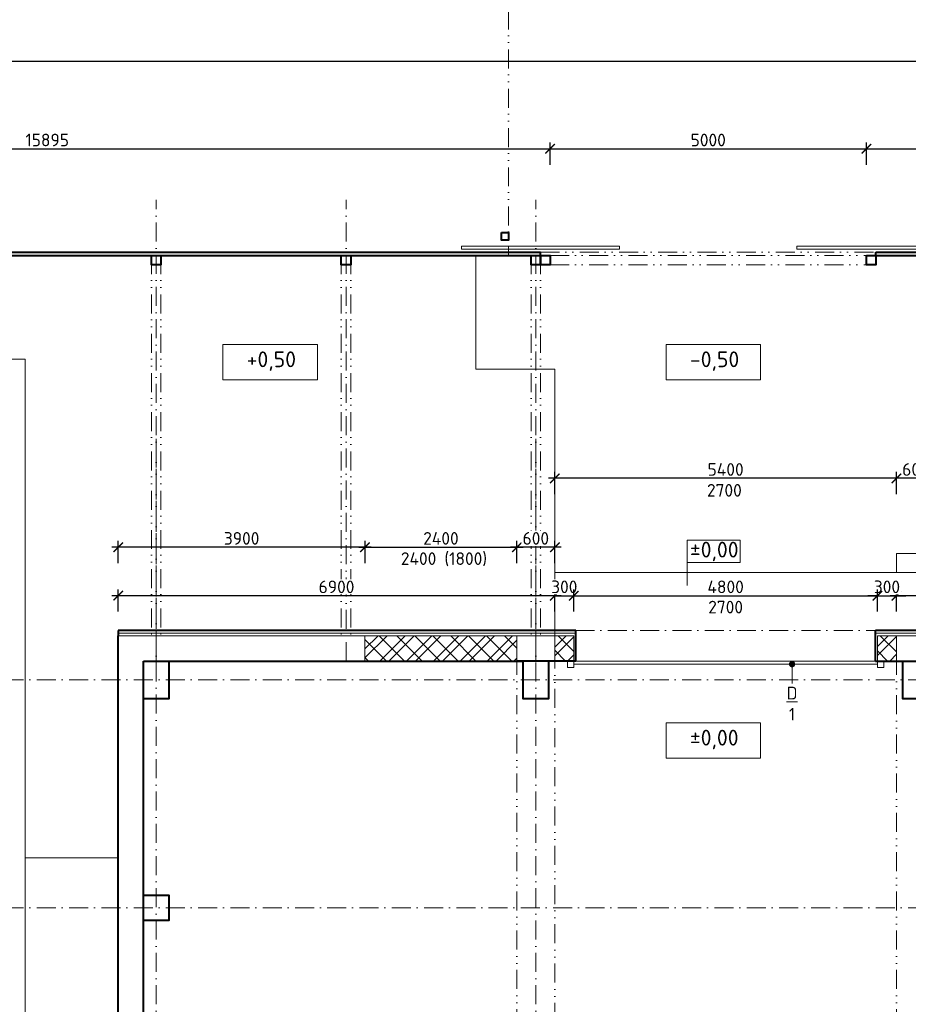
# Model space of a CAD drawing. Header units: metres. Extents: x -115250 to 1551995, y -140807 to 374743.
# Tile 52 of 205: x 40489 to 54534, y 68035 to 83593. Entities that reach past the tile are written whole.
import ezdxf
from ezdxf import colors
from ezdxf.entities.mleader import LeaderData, LeaderLine
from ezdxf.math import Vec2, Vec3

# ---------------------------------------------------------------- set-up
doc = ezdxf.new("R2010")
doc.units = ezdxf.units.M
doc.header["$LTSCALE"] = 100
doc.header["$PDMODE"] = 3
doc.header["$PDSIZE"] = 150
doc.linetypes.add('0102aČERCHOVANÁ', pattern=[5.1, 3, -1, 0.1, -1])
doc.linetypes.add('0103aDVOJČERCHOVANÁ', pattern=[6.2, 3, -1, 0.1, -1, 0.1, -1])
doc.layers.get('Defpoints').update_dxf_attribs({"lineweight": 9})
for name, color, linetype, lineweight in [('010-dvere', 10, 'Continuous', 15), ('010-dvere bublina', 12, 'Continuous', 9), ('010-izolace EPS', 12, '0109IZOLACEEPS', 9), ('010-kota', 3, 'Continuous', 9), ('010-popis', 16, 'Continuous', 9), ('010-tenka', 10, 'Continuous', 15), ('010-tenka nad', 10, '0102aČERCHOVANÁ', 15), ('010-tlusta', 10, 'Continuous', 40), ('910-osa', 8, '0102aČERCHOVANÁ', 9), ('910-tenka', 4, 'Continuous', 15), ('910-tenka nad', 4, '0103aDVOJČERCHOVANÁ', 15), ('910-tlusta', 6, 'Continuous', 40)]:
    doc.layers.add(name, color=color, linetype=linetype, lineweight=lineweight)
doc.styles.add('ISOCPEUR', font='isocpeur.ttf')
doc.linetypes.add('0109IZOLACEEPS', pattern='A,1e-05,[2,atsunami.shx,S=0.4871,R=0,X=0,Y=0],-0.9742,[2,atsunami.shx,S=0.4871,R=180,X=0,Y=0],-1e-05', length=0.97422)
doc.dimstyles.new('TSUNAMI_100', dxfattribs={"dimscale": 100, "dimtxt": 2, "dimasz": 1.5, "dimexe": 1, "dimexo": 2, "dimgap": 0.4, "dimtad": 1, "dimdec": 0, "dimrnd": 5, "dimzin": 0, "dimtxsty": 'ISOCPEUR', "dimblk1": 'ARCHTICK', "dimblk2": 'ARCHTICK', "dimsah": 1, "dimcen": 0.09, "dimdle": 1, "dimclrd": 256, "dimclre": 256, "dimclrt": 256, "dimadec": 0, "dimazin": 0, "dimtfac": 1, "dimtdec": 0, "dimtix": 1, "dimtmove": 1, "dimatfit": 3, "dimfxlon": 1, "dimtfill": 1, "dimtolj": 1, "dimtzin": 0, "dimarcsym": 0})

# ---------------------------------------------------------------- blocks, each defined once
blk = doc.blocks.new('_ARCHTICK')
at = {"color": 0, "linetype": 'ByBlock', "const_width": 0.15}
blk.add_lwpolyline([(-0.5, -0.5), (0.5, 0.5)], dxfattribs=at)
blk = doc.blocks.new('*D531')
at = {"layer": '010-kota', "lineweight": -2, "transparency": 16777216}
for p, q in [((38252, 73459), (37902, 73459)), ((38002, 58359), (38002, 73559)), ((38252, 58459), (37902, 58459))]:
    blk.add_line(p, q, dxfattribs=at)
at = {"layer": 'Defpoints', "color": 0, "transparency": 16777216}
for p in [(38002, 73459), (42947, 73459), (42947, 58459)]:
    blk.add_point(p, dxfattribs=at)
at = {"layer": '010-kota', "lineweight": -2, "transparency": 16777216, "xscale": 150, "yscale": 150, "zscale": 150}
for p, rotation in [((38002, 73459), 90), ((38002, 58459), 270)]:
    blk.add_blockref('_ARCHTICK', p, dxfattribs=dict(at, rotation=rotation))
at = {"layer": '010-kota', "transparency": 16777216, "insert": (37862, 65959), "char_height": 200, "attachment_point": 5, "rotation": 90, "style": 'ISOCPEUR', "bg_fill": 3, "box_fill_scale": 1.1, "bg_fill_color": 256, "bg_fill_true_color": 13158600, "bg_fill_transparency": 0}
blk.add_mtext('\\A1;15000', dxfattribs=at)
blk = doc.blocks.new('*D532')
at = {"layer": '010-kota', "lineweight": -2, "transparency": 16777216}
for p, q in [((38002, 73859), (38002, 74009)), ((38252, 73859), (37902, 73859)), ((38002, 73459), (38002, 73859)), ((38252, 73459), (37902, 73459)), ((38002, 73459), (38002, 73309))]:
    blk.add_line(p, q, dxfattribs=at)
at = {"layer": 'Defpoints', "color": 0, "transparency": 16777216}
for p in [(42947, 73859), (42946, 73459)]:
    blk.add_point(p, dxfattribs=at)
at = {"layer": '010-kota', "lineweight": -2, "transparency": 16777216, "xscale": 150, "yscale": 150, "zscale": 150}
for p, rotation in [((38002, 73859), 270), ((38002, 73459), 90)]:
    blk.add_blockref('_ARCHTICK', p, dxfattribs=dict(at, rotation=rotation))
at = {"layer": '010-kota', "transparency": 16777216, "insert": (37862, 73659), "char_height": 200, "attachment_point": 5, "rotation": 90, "style": 'ISOCPEUR', "bg_fill": 3, "box_fill_scale": 1.1, "bg_fill_color": 256, "bg_fill_true_color": 13158600, "bg_fill_transparency": 0}
blk.add_mtext('\\A1;400', dxfattribs=at)
at = {"layer": 'Defpoints', "color": 0, "transparency": 16777216}
blk.add_point((38002, 73859), dxfattribs=at)
blk = doc.blocks.new('*D533')
at = {"layer": '010-kota', "lineweight": -2, "transparency": 16777216}
for p, q in [((38002, 73759), (38002, 79969)), ((38252, 79869), (37902, 79869)), ((38252, 73859), (37902, 73859))]:
    blk.add_line(p, q, dxfattribs=at)
at = {"layer": 'Defpoints', "color": 0, "transparency": 16777216}
for p in [(38002, 79869), (42947, 79869), (42947, 73859)]:
    blk.add_point(p, dxfattribs=at)
at = {"layer": '010-kota', "lineweight": -2, "transparency": 16777216, "xscale": 150, "yscale": 150, "zscale": 150}
for p, rotation in [((38002, 79869), 90), ((38002, 73859), 270)]:
    blk.add_blockref('_ARCHTICK', p, dxfattribs=dict(at, rotation=rotation))
at = {"layer": '010-kota', "transparency": 16777216, "insert": (37862, 76864), "char_height": 200, "attachment_point": 5, "rotation": 90, "style": 'ISOCPEUR', "bg_fill": 3, "box_fill_scale": 1.1, "bg_fill_color": 256, "bg_fill_true_color": 13158600, "bg_fill_transparency": 0}
blk.add_mtext('\\A1;6010', dxfattribs=at)
blk = doc.blocks.new('*D534')
at = {"layer": '010-kota', "lineweight": -2, "transparency": 16777216}
for p, q in [((37524, 79919), (37524, 80069)), ((37774, 79919), (37424, 79919)), ((37774, 79869), (37424, 79869)), ((37524, 79869), (37524, 79919)), ((37524, 79869), (37524, 79719))]:
    blk.add_line(p, q, dxfattribs=at)
at = {"layer": 'Defpoints', "color": 0, "transparency": 16777216}
for p in [(42467, 79919), (42946, 79869)]:
    blk.add_point(p, dxfattribs=at)
at = {"layer": '010-kota', "lineweight": -2, "transparency": 16777216, "xscale": 150, "yscale": 150, "zscale": 150}
for p, rotation in [((37524, 79919), 270), ((37524, 79869), 90)]:
    blk.add_blockref('_ARCHTICK', p, dxfattribs=dict(at, rotation=rotation))
at = {"layer": '010-kota', "transparency": 16777216, "insert": (37384, 79894), "char_height": 200, "attachment_point": 5, "rotation": 90, "style": 'ISOCPEUR', "bg_fill": 3, "box_fill_scale": 1.1, "bg_fill_color": 256, "bg_fill_true_color": 13158600, "bg_fill_transparency": 0}
blk.add_mtext('\\A1;50', dxfattribs=at)
at = {"layer": 'Defpoints', "color": 0, "transparency": 16777216}
blk.add_point((37524, 79919), dxfattribs=at)
blk = doc.blocks.new('*D696')
at = {"layer": '010-kota', "lineweight": -2, "transparency": 16777216}
for p, q in [((32877, 81552), (48972, 81552)), ((32977, 81302), (32977, 81652)), ((48872, 81302), (48872, 81652))]:
    blk.add_line(p, q, dxfattribs=at)
at = {"layer": 'Defpoints', "color": 0, "transparency": 16777216}
for p in [(48872, 81552), (32977, 79919), (48872, 79869)]:
    blk.add_point(p, dxfattribs=at)
at = {"layer": '010-kota', "lineweight": -2, "transparency": 16777216, "xscale": 150, "yscale": 150, "zscale": 150, "rotation": 180}
blk.add_blockref('_ARCHTICK', (32977, 81552), dxfattribs=at)
at = {"layer": '010-kota', "lineweight": -2, "transparency": 16777216, "xscale": 150, "yscale": 150, "zscale": 150}
blk.add_blockref('_ARCHTICK', (48872, 81552), dxfattribs=at)
at = {"layer": '010-kota', "transparency": 16777216, "insert": (40924, 81692), "char_height": 200, "attachment_point": 5, "style": 'ISOCPEUR', "bg_fill": 3, "box_fill_scale": 1.1, "bg_fill_color": 256, "bg_fill_true_color": 13158600, "bg_fill_transparency": 0}
blk.add_mtext('\\A1;15895', dxfattribs=at)
blk = doc.blocks.new('*D697')
at = {"layer": '010-kota', "lineweight": -2, "transparency": 16777216}
for p, q in [((48772, 81552), (53972, 81552)), ((48872, 81302), (48872, 81652)), ((53872, 81302), (53872, 81652))]:
    blk.add_line(p, q, dxfattribs=at)
at = {"layer": 'Defpoints', "color": 0, "transparency": 16777216}
for p in [(53872, 81552), (48872, 79869), (53872, 79869)]:
    blk.add_point(p, dxfattribs=at)
at = {"layer": '010-kota', "lineweight": -2, "transparency": 16777216, "xscale": 150, "yscale": 150, "zscale": 150, "rotation": 180}
blk.add_blockref('_ARCHTICK', (48872, 81552), dxfattribs=at)
at = {"layer": '010-kota', "lineweight": -2, "transparency": 16777216, "xscale": 150, "yscale": 150, "zscale": 150}
blk.add_blockref('_ARCHTICK', (53872, 81552), dxfattribs=at)
at = {"layer": '010-kota', "transparency": 16777216, "insert": (51372, 81692), "char_height": 200, "attachment_point": 5, "style": 'ISOCPEUR', "bg_fill": 3, "box_fill_scale": 1.1, "bg_fill_color": 256, "bg_fill_true_color": 13158600, "bg_fill_transparency": 0}
blk.add_mtext('\\A1;5000', dxfattribs=at)
blk = doc.blocks.new('*D698')
at = {"layer": '010-kota', "lineweight": -2, "transparency": 16777216}
for p, q in [((53772, 81552), (82047, 81552)), ((53872, 81302), (53872, 81652)), ((81947, 81302), (81947, 81652))]:
    blk.add_line(p, q, dxfattribs=at)
at = {"layer": 'Defpoints', "color": 0, "transparency": 16777216}
for p in [(81947, 81552), (53872, 79869), (81947, 79869)]:
    blk.add_point(p, dxfattribs=at)
at = {"layer": '010-kota', "lineweight": -2, "transparency": 16777216, "xscale": 150, "yscale": 150, "zscale": 150, "rotation": 180}
blk.add_blockref('_ARCHTICK', (53872, 81552), dxfattribs=at)
at = {"layer": '010-kota', "lineweight": -2, "transparency": 16777216, "xscale": 150, "yscale": 150, "zscale": 150}
blk.add_blockref('_ARCHTICK', (81947, 81552), dxfattribs=at)
at = {"layer": '010-kota', "transparency": 16777216, "insert": (67910, 81692), "char_height": 200, "attachment_point": 5, "style": 'ISOCPEUR', "bg_fill": 3, "box_fill_scale": 1.1, "bg_fill_color": 256, "bg_fill_true_color": 13158600, "bg_fill_transparency": 0}
blk.add_mtext('\\A1;28075', dxfattribs=at)
blk = doc.blocks.new('*D703')
at = {"layer": '010-kota', "lineweight": -2, "transparency": 16777216}
for p, q in [((94297, 82934), (32877, 82934)), ((32977, 82684), (32977, 83034)), ((94197, 82684), (94197, 83034))]:
    blk.add_line(p, q, dxfattribs=at)
at = {"layer": 'Defpoints', "color": 0, "transparency": 16777216}
for p in [(32977, 82934), (32977, 79919), (94197, 79919)]:
    blk.add_point(p, dxfattribs=at)
at = {"layer": '010-kota', "lineweight": -2, "transparency": 16777216, "xscale": 150, "yscale": 150, "zscale": 150, "rotation": 180}
blk.add_blockref('_ARCHTICK', (32977, 82934), dxfattribs=at)
at = {"layer": '010-kota', "lineweight": -2, "transparency": 16777216, "xscale": 150, "yscale": 150, "zscale": 150}
blk.add_blockref('_ARCHTICK', (94197, 82934), dxfattribs=at)
at = {"layer": '010-kota', "transparency": 16777216, "insert": (63587, 83074), "char_height": 200, "attachment_point": 5, "style": 'ISOCPEUR', "bg_fill": 3, "box_fill_scale": 1.1, "bg_fill_color": 256, "bg_fill_true_color": 13158600, "bg_fill_transparency": 0}
blk.add_mtext('\\A1;61220', dxfattribs=at)
blk = doc.blocks.new('*D704')
at = {"layer": '010-kota', "lineweight": -2, "transparency": 16777216}
for p, q in [((45947, 75007), (45947, 75357)), ((48347, 75007), (48347, 75357)), ((45847, 75257), (48447, 75257))]:
    blk.add_line(p, q, dxfattribs=at)
at = {"layer": 'Defpoints', "color": 0, "transparency": 16777216}
for p in [(48347, 75257), (45947, 73859), (48347, 73859)]:
    blk.add_point(p, dxfattribs=at)
at = {"layer": '010-kota', "lineweight": -2, "transparency": 16777216, "xscale": 150, "yscale": 150, "zscale": 150, "rotation": 180}
blk.add_blockref('_ARCHTICK', (45947, 75257), dxfattribs=at)
at = {"layer": '010-kota', "lineweight": -2, "transparency": 16777216, "xscale": 150, "yscale": 150, "zscale": 150}
blk.add_blockref('_ARCHTICK', (48347, 75257), dxfattribs=at)
at = {"layer": '010-kota', "transparency": 16777216, "insert": (47147, 75397), "char_height": 200, "attachment_point": 5, "style": 'ISOCPEUR', "bg_fill": 3, "box_fill_scale": 1.1, "bg_fill_color": 256, "bg_fill_true_color": 13158600, "bg_fill_transparency": 0}
blk.add_mtext('\\A1;2400', dxfattribs=at)
blk = doc.blocks.new('*D705')
at = {"layer": '010-kota', "lineweight": -2, "transparency": 16777216}
for p, q in [((45947, 75007), (45947, 75357)), ((48347, 75007), (48347, 75357)), ((45847, 75257), (48447, 75257))]:
    blk.add_line(p, q, dxfattribs=at)
at = {"layer": 'Defpoints', "color": 0, "transparency": 16777216}
for p in [(48347, 75257), (45947, 73859), (48347, 73859)]:
    blk.add_point(p, dxfattribs=at)
at = {"layer": '010-kota', "lineweight": -2, "transparency": 16777216, "xscale": 150, "yscale": 150, "zscale": 150, "rotation": 180}
blk.add_blockref('_ARCHTICK', (45947, 75257), dxfattribs=at)
at = {"layer": '010-kota', "lineweight": -2, "transparency": 16777216, "xscale": 150, "yscale": 150, "zscale": 150}
blk.add_blockref('_ARCHTICK', (48347, 75257), dxfattribs=at)
at = {"layer": '010-kota', "transparency": 16777216, "insert": (47195, 75067), "char_height": 200, "attachment_point": 5, "style": 'ISOCPEUR', "bg_fill": 3, "box_fill_scale": 1.1, "bg_fill_color": 256, "bg_fill_true_color": 13158600, "bg_fill_transparency": 0}
blk.add_mtext('\\A1;2400 (1800)', dxfattribs=at)
blk = doc.blocks.new('*D741')
at = {"layer": '010-kota', "lineweight": -2, "transparency": 16777216}
for p, q in [((54347, 76096), (54347, 76446)), ((54947, 76096), (54947, 76446)), ((55047, 76346), (54247, 76346))]:
    blk.add_line(p, q, dxfattribs=at)
at = {"layer": 'Defpoints', "color": 0, "transparency": 16777216}
for p in [(54347, 73859), (54947, 73859)]:
    blk.add_point(p, dxfattribs=at)
at = {"layer": '010-kota', "lineweight": -2, "transparency": 16777216, "xscale": 150, "yscale": 150, "zscale": 150, "rotation": 180}
blk.add_blockref('_ARCHTICK', (54347, 76346), dxfattribs=at)
at = {"layer": '010-kota', "lineweight": -2, "transparency": 16777216, "xscale": 150, "yscale": 150, "zscale": 150}
blk.add_blockref('_ARCHTICK', (54947, 76346), dxfattribs=at)
at = {"layer": '010-kota', "transparency": 16777216, "insert": (54647, 76486), "char_height": 200, "attachment_point": 5, "style": 'ISOCPEUR', "bg_fill": 3, "box_fill_scale": 1.1, "bg_fill_color": 256, "bg_fill_true_color": 13158600, "bg_fill_transparency": 0}
blk.add_mtext('\\A1;600', dxfattribs=at)
at = {"layer": 'Defpoints', "color": 0, "transparency": 16777216}
blk.add_point((54347, 76346), dxfattribs=at)
blk = doc.blocks.new('*D742')
at = {"layer": '010-kota', "lineweight": -2, "transparency": 16777216}
for p, q in [((48347, 75007), (48347, 75357)), ((48947, 75007), (48947, 75357)), ((49047, 75257), (48247, 75257))]:
    blk.add_line(p, q, dxfattribs=at)
at = {"layer": 'Defpoints', "color": 0, "transparency": 16777216}
for p in [(48347, 73859), (48947, 73859)]:
    blk.add_point(p, dxfattribs=at)
at = {"layer": '010-kota', "lineweight": -2, "transparency": 16777216, "xscale": 150, "yscale": 150, "zscale": 150, "rotation": 180}
blk.add_blockref('_ARCHTICK', (48347, 75257), dxfattribs=at)
at = {"layer": '010-kota', "lineweight": -2, "transparency": 16777216, "xscale": 150, "yscale": 150, "zscale": 150}
blk.add_blockref('_ARCHTICK', (48947, 75257), dxfattribs=at)
at = {"layer": '010-kota', "transparency": 16777216, "insert": (48647, 75397), "char_height": 200, "attachment_point": 5, "style": 'ISOCPEUR', "bg_fill": 3, "box_fill_scale": 1.1, "bg_fill_color": 256, "bg_fill_true_color": 13158600, "bg_fill_transparency": 0}
blk.add_mtext('\\A1;600', dxfattribs=at)
at = {"layer": 'Defpoints', "color": 0, "transparency": 16777216}
blk.add_point((48347, 75257), dxfattribs=at)
blk = doc.blocks.new('*D743')
at = {"layer": '010-kota', "lineweight": -2, "transparency": 16777216}
for p, q in [((42047, 75007), (42047, 75357)), ((45947, 75007), (45947, 75357)), ((46047, 75257), (41947, 75257))]:
    blk.add_line(p, q, dxfattribs=at)
at = {"layer": 'Defpoints', "color": 0, "transparency": 16777216}
for p in [(42047, 75257), (42047, 73859), (45947, 73859)]:
    blk.add_point(p, dxfattribs=at)
at = {"layer": '010-kota', "lineweight": -2, "transparency": 16777216, "xscale": 150, "yscale": 150, "zscale": 150, "rotation": 180}
blk.add_blockref('_ARCHTICK', (42047, 75257), dxfattribs=at)
at = {"layer": '010-kota', "lineweight": -2, "transparency": 16777216, "xscale": 150, "yscale": 150, "zscale": 150}
blk.add_blockref('_ARCHTICK', (45947, 75257), dxfattribs=at)
at = {"layer": '010-kota', "transparency": 16777216, "insert": (43997, 75397), "char_height": 200, "attachment_point": 5, "style": 'ISOCPEUR', "bg_fill": 3, "box_fill_scale": 1.1, "bg_fill_color": 256, "bg_fill_true_color": 13158600, "bg_fill_transparency": 0}
blk.add_mtext('\\A1;3900', dxfattribs=at)
blk = doc.blocks.new('*D745')
at = {"layer": '010-kota', "lineweight": -2, "transparency": 16777216}
for p, q in [((48947, 76096), (48947, 76446)), ((54347, 76096), (54347, 76446)), ((54447, 76346), (48847, 76346))]:
    blk.add_line(p, q, dxfattribs=at)
at = {"layer": 'Defpoints', "color": 0, "transparency": 16777216}
for p in [(48947, 76346), (48947, 73859), (54347, 73859)]:
    blk.add_point(p, dxfattribs=at)
at = {"layer": '010-kota', "lineweight": -2, "transparency": 16777216, "xscale": 150, "yscale": 150, "zscale": 150, "rotation": 180}
blk.add_blockref('_ARCHTICK', (48947, 76346), dxfattribs=at)
at = {"layer": '010-kota', "lineweight": -2, "transparency": 16777216, "xscale": 150, "yscale": 150, "zscale": 150}
blk.add_blockref('_ARCHTICK', (54347, 76346), dxfattribs=at)
at = {"layer": '010-kota', "transparency": 16777216, "insert": (51647, 76486), "char_height": 200, "attachment_point": 5, "style": 'ISOCPEUR', "bg_fill": 3, "box_fill_scale": 1.1, "bg_fill_color": 256, "bg_fill_true_color": 13158600, "bg_fill_transparency": 0}
blk.add_mtext('\\A1;5400', dxfattribs=at)
blk = doc.blocks.new('*D746')
at = {"layer": '010-kota', "lineweight": -2, "transparency": 16777216}
for p, q in [((48947, 76096), (48947, 76446)), ((54347, 76096), (54347, 76446)), ((54447, 76346), (48847, 76346))]:
    blk.add_line(p, q, dxfattribs=at)
at = {"layer": 'Defpoints', "color": 0, "transparency": 16777216}
for p in [(48947, 76346), (48947, 73859), (54347, 73859)]:
    blk.add_point(p, dxfattribs=at)
at = {"layer": '010-kota', "lineweight": -2, "transparency": 16777216, "xscale": 150, "yscale": 150, "zscale": 150, "rotation": 180}
blk.add_blockref('_ARCHTICK', (48947, 76346), dxfattribs=at)
at = {"layer": '010-kota', "lineweight": -2, "transparency": 16777216, "xscale": 150, "yscale": 150, "zscale": 150}
blk.add_blockref('_ARCHTICK', (54347, 76346), dxfattribs=at)
at = {"layer": '010-kota', "transparency": 16777216, "insert": (51627, 76156), "char_height": 200, "attachment_point": 5, "style": 'ISOCPEUR', "bg_fill": 3, "box_fill_scale": 1.1, "bg_fill_color": 256, "bg_fill_true_color": 13158600, "bg_fill_transparency": 0}
blk.add_mtext('\\A1;2700', dxfattribs=at)
blk = doc.blocks.new('*D822')
at = {"layer": '010-kota', "lineweight": -2, "transparency": 16777216}
for p, q in [((54347, 74241), (54347, 74591)), ((63572, 74241), (63572, 74591)), ((63672, 74491), (54247, 74491))]:
    blk.add_line(p, q, dxfattribs=at)
at = {"layer": 'Defpoints', "color": 0, "transparency": 16777216}
for p in [(54347, 74491), (54347, 73859), (63572, 73859)]:
    blk.add_point(p, dxfattribs=at)
at = {"layer": '010-kota', "lineweight": -2, "transparency": 16777216, "xscale": 150, "yscale": 150, "zscale": 150, "rotation": 180}
blk.add_blockref('_ARCHTICK', (54347, 74491), dxfattribs=at)
at = {"layer": '010-kota', "lineweight": -2, "transparency": 16777216, "xscale": 150, "yscale": 150, "zscale": 150}
blk.add_blockref('_ARCHTICK', (63572, 74491), dxfattribs=at)
at = {"layer": '010-kota', "transparency": 16777216, "insert": (58959, 74631), "char_height": 200, "attachment_point": 5, "style": 'ISOCPEUR', "bg_fill": 3, "box_fill_scale": 1.1, "bg_fill_color": 256, "bg_fill_true_color": 13158600, "bg_fill_transparency": 0}
blk.add_mtext('\\A1;9225', dxfattribs=at)
blk = doc.blocks.new('*D823')
at = {"layer": '010-kota', "lineweight": -2, "transparency": 16777216}
for p, q in [((42047, 74241), (42047, 74591)), ((48947, 74241), (48947, 74591)), ((49047, 74491), (41947, 74491))]:
    blk.add_line(p, q, dxfattribs=at)
at = {"layer": 'Defpoints', "color": 0, "transparency": 16777216}
for p in [(42047, 74491), (42047, 73859), (48947, 73859)]:
    blk.add_point(p, dxfattribs=at)
at = {"layer": '010-kota', "lineweight": -2, "transparency": 16777216, "xscale": 150, "yscale": 150, "zscale": 150, "rotation": 180}
blk.add_blockref('_ARCHTICK', (42047, 74491), dxfattribs=at)
at = {"layer": '010-kota', "lineweight": -2, "transparency": 16777216, "xscale": 150, "yscale": 150, "zscale": 150}
blk.add_blockref('_ARCHTICK', (48947, 74491), dxfattribs=at)
at = {"layer": '010-kota', "transparency": 16777216, "insert": (45497, 74631), "char_height": 200, "attachment_point": 5, "style": 'ISOCPEUR', "bg_fill": 3, "box_fill_scale": 1.1, "bg_fill_color": 256, "bg_fill_true_color": 13158600, "bg_fill_transparency": 0}
blk.add_mtext('\\A1;6900', dxfattribs=at)
blk = doc.blocks.new('*D824')
at = {"layer": '010-kota', "lineweight": -2, "transparency": 16777216}
for p, q in [((48947, 74241), (48947, 74591)), ((49247, 74241), (49247, 74591)), ((48947, 74491), (48797, 74491)), ((48947, 74491), (49247, 74491)), ((49247, 74491), (49397, 74491))]:
    blk.add_line(p, q, dxfattribs=at)
at = {"layer": 'Defpoints', "color": 0, "transparency": 16777216}
for p in [(48947, 73859), (49247, 73859)]:
    blk.add_point(p, dxfattribs=at)
at = {"layer": '010-kota', "lineweight": -2, "transparency": 16777216, "xscale": 150, "yscale": 150, "zscale": 150}
blk.add_blockref('_ARCHTICK', (48947, 74491), dxfattribs=at)
at = {"layer": '010-kota', "lineweight": -2, "transparency": 16777216, "xscale": 150, "yscale": 150, "zscale": 150, "rotation": 180}
blk.add_blockref('_ARCHTICK', (49247, 74491), dxfattribs=at)
at = {"layer": '010-kota', "transparency": 16777216, "insert": (49097, 74631), "char_height": 200, "attachment_point": 5, "style": 'ISOCPEUR', "bg_fill": 3, "box_fill_scale": 1.1, "bg_fill_color": 256, "bg_fill_true_color": 13158600, "bg_fill_transparency": 0}
blk.add_mtext('\\A1;300', dxfattribs=at)
at = {"layer": 'Defpoints', "color": 0, "transparency": 16777216}
blk.add_point((49247, 74491), dxfattribs=at)
blk = doc.blocks.new('*D825')
at = {"layer": '010-kota', "lineweight": -2, "transparency": 16777216}
for p, q in [((49247, 74241), (49247, 74591)), ((54047, 74241), (54047, 74591)), ((49147, 74491), (54147, 74491))]:
    blk.add_line(p, q, dxfattribs=at)
at = {"layer": 'Defpoints', "color": 0, "transparency": 16777216}
for p in [(54047, 74491), (49247, 73859), (54047, 73859)]:
    blk.add_point(p, dxfattribs=at)
at = {"layer": '010-kota', "lineweight": -2, "transparency": 16777216, "xscale": 150, "yscale": 150, "zscale": 150, "rotation": 180}
blk.add_blockref('_ARCHTICK', (49247, 74491), dxfattribs=at)
at = {"layer": '010-kota', "lineweight": -2, "transparency": 16777216, "xscale": 150, "yscale": 150, "zscale": 150}
blk.add_blockref('_ARCHTICK', (54047, 74491), dxfattribs=at)
at = {"layer": '010-kota', "transparency": 16777216, "insert": (51647, 74631), "char_height": 200, "attachment_point": 5, "style": 'ISOCPEUR', "bg_fill": 3, "box_fill_scale": 1.1, "bg_fill_color": 256, "bg_fill_true_color": 13158600, "bg_fill_transparency": 0}
blk.add_mtext('\\A1;4800', dxfattribs=at)
blk = doc.blocks.new('*D826')
at = {"layer": '010-kota', "lineweight": -2, "transparency": 16777216}
for p, q in [((54047, 74241), (54047, 74591)), ((54347, 74241), (54347, 74591)), ((54047, 74491), (53897, 74491)), ((54047, 74491), (54347, 74491)), ((54347, 74491), (54497, 74491))]:
    blk.add_line(p, q, dxfattribs=at)
at = {"layer": 'Defpoints', "color": 0, "transparency": 16777216}
for p in [(54047, 73859), (54347, 73859)]:
    blk.add_point(p, dxfattribs=at)
at = {"layer": '010-kota', "lineweight": -2, "transparency": 16777216, "xscale": 150, "yscale": 150, "zscale": 150}
blk.add_blockref('_ARCHTICK', (54047, 74491), dxfattribs=at)
at = {"layer": '010-kota', "lineweight": -2, "transparency": 16777216, "xscale": 150, "yscale": 150, "zscale": 150, "rotation": 180}
blk.add_blockref('_ARCHTICK', (54347, 74491), dxfattribs=at)
at = {"layer": '010-kota', "transparency": 16777216, "insert": (54197, 74631), "char_height": 200, "attachment_point": 5, "style": 'ISOCPEUR', "bg_fill": 3, "box_fill_scale": 1.1, "bg_fill_color": 256, "bg_fill_true_color": 13158600, "bg_fill_transparency": 0}
blk.add_mtext('\\A1;300', dxfattribs=at)
at = {"layer": 'Defpoints', "color": 0, "transparency": 16777216}
blk.add_point((54347, 74491), dxfattribs=at)
blk = doc.blocks.new('*D827')
at = {"layer": '010-kota', "lineweight": -2, "transparency": 16777216}
for p, q in [((49247, 74241), (49247, 74591)), ((54047, 74241), (54047, 74591)), ((49147, 74491), (54147, 74491))]:
    blk.add_line(p, q, dxfattribs=at)
at = {"layer": 'Defpoints', "color": 0, "transparency": 16777216}
for p in [(54047, 74491), (49247, 73859), (54047, 73859)]:
    blk.add_point(p, dxfattribs=at)
at = {"layer": '010-kota', "lineweight": -2, "transparency": 16777216, "xscale": 150, "yscale": 150, "zscale": 150, "rotation": 180}
blk.add_blockref('_ARCHTICK', (49247, 74491), dxfattribs=at)
at = {"layer": '010-kota', "lineweight": -2, "transparency": 16777216, "xscale": 150, "yscale": 150, "zscale": 150}
blk.add_blockref('_ARCHTICK', (54047, 74491), dxfattribs=at)
at = {"layer": '010-kota', "transparency": 16777216, "insert": (51647, 74311), "char_height": 200, "attachment_point": 5, "style": 'ISOCPEUR', "bg_fill": 3, "box_fill_scale": 1.1, "bg_fill_color": 256, "bg_fill_true_color": 13158600, "bg_fill_transparency": 0}
blk.add_mtext('\\A1;2700', dxfattribs=at)
blk = doc.blocks.new('_Dot')
at = {"color": 0, "linetype": 'ByBlock', "lineweight": -2}
blk.add_line((-0.5, 0), (-1, 0), dxfattribs=at)
at = {"color": 0, "linetype": 'ByBlock', "const_width": 0.5}
blk.add_lwpolyline([(-0.25, 0, 1), (0.25, 0, 1)], format="xyb", close=True, dxfattribs=at)

msp = doc.modelspace()

# ---------------------------------------------------------------- linework, layer by layer
at = {"layer": '010-dvere'}
for p, q in [((54046.7, 73459.3), (49246.7, 73459.3)), ((49246.7, 73409.3), (54046.7, 73409.3))]:
    msp.add_line(p, q, dxfattribs=at)
for points in [[(49146.7, 73459.3), (49246.7, 73459.3), (49246.7, 73359.3), (49146.7, 73359.3)], [(54046.7, 73459.3), (54146.7, 73459.3), (54146.7, 73359.3), (54046.7, 73359.3)]]:
    msp.add_lwpolyline(points, close=True, dxfattribs=at)
at = {"layer": '010-kota'}
for points in [[(43701.4, 77903.9), (45193.8, 77903.9), (45193.8, 78461.5), (43701.4, 78461.5)], [(50707.1, 77903.9), (52199.5, 77903.9), (52199.5, 78461.5), (50707.1, 78461.5)], [(50707.1, 71925.2), (52199.5, 71925.2), (52199.5, 72482.8), (50707.1, 72482.8)]]:
    msp.add_lwpolyline(points, close=True, dxfattribs=at)
at = {"layer": '010-tlusta'}
for p, q in [((45946.7, 73459.3), (48346.7, 73459.3)), ((49276.7, 73459.3), (48946.7, 73459.3)), ((54016.8, 73459.3), (54346.7, 73459.3))]:
    msp.add_line(p, q, dxfattribs=at)
at = {"layer": '910-osa'}
for p, q in [((42647, 73459.3), (42647, 80747.3)), ((45647, 73459.3), (45647, 80747.3)), ((48647, 73459.3), (48647, 80747.3)), ((42646.7, 55287.6), (42646.7, 76968.6)), ((48646.7, 55287.6), (48646.7, 76968.6)), ((40251.2, 73159.3), (114311.8, 73159.3)), ((40251.2, 69559.3), (114311.8, 69559.3))]:
    msp.add_line(p, q, dxfattribs=at)
at = {"layer": '910-tenka'}
for p, q in [((47696.7, 78069.3), (47696.7, 79869.3)), ((39436.7, 78229.3), (40576.7, 78229.3)), ((40576.7, 58459.3), (40576.7, 78229.3)), ((47696.7, 78069.3), (48946.7, 78069.3)), ((48946.7, 73859.3), (48946.7, 78069.3)), ((55346.7, 75159.3), (54346.7, 75159.3)), ((54346.7, 75159.3), (54346.7, 74859.3)), ((48946.7, 74859.3), (55346.7, 74859.3)), ((48346.7, 73859.3), (45946.7, 73859.3)), ((45946.4, 73459.3), (48346.7, 73459.3)), ((45946.7, 73459.3), (48346.9, 73459.3)), ((42046.7, 70349.3), (40576.7, 70349.3))]:
    msp.add_line(p, q, dxfattribs=at)
for points in [[(47472, 80015.3), (49972, 80015.3), (49972, 79965.3), (47472, 79965.3)], [(55272, 80015.3), (52772, 80015.3), (52772, 79965.3), (55272, 79965.3)]]:
    msp.add_lwpolyline(points, close=True, dxfattribs=at)
at = {"layer": '910-tenka nad', "linetype": '0103aDVOJČERCHOVANÁ'}
for p, q in [((42572, 79869.3), (42572, 73859.3)), ((42722, 79869.3), (42722, 73859.3)), ((45572, 79869.3), (45572, 73859.3)), ((45722, 79869.3), (45722, 73859.3)), ((48572, 79869.3), (48572, 73859.3)), ((48722, 79919.3), (54022, 79919.3)), ((48722, 79869.3), (48722, 73859.3)), ((48872, 79869.3), (53872, 79869.3)), ((48872, 79719.3), (53872, 79719.3)), ((48346.7, 58359.3), (48346.7, 73459.3)), ((48946.7, 73459.3), (54346.7, 73459.3)), ((48946.7, 58459.3), (48946.7, 73459.3)), ((54346.7, 58359.3), (54346.7, 73459.3))]:
    msp.add_line(p, q, dxfattribs=at)
at = {"layer": '910-tenka nad'}
msp.add_line((45946.7, 73459.3), (48346.7, 73459.3), dxfattribs=at)
at = {"layer": '910-tenka nad', "linetype": '0103aDVOJČERCHOVANÁ'}
msp.add_lwpolyline([(48216.7, 86219.9), (48216.7, 79869.9)], dxfattribs=at)
at = {"layer": '910-tlusta'}
for p, q in [((32976.7, 79919.3), (48722, 79919.3)), ((33426.7, 79869.3), (48722, 79869.3)), ((48722, 79869.3), (48722, 79919.3)), ((54022, 79919.3), (81797.1, 79919.3)), ((54022, 79869.3), (54022, 79919.3)), ((54022, 79869.3), (81947.1, 79869.3)), ((42046.7, 58459.3), (42046.7, 73859.3)), ((42446.7, 73459.3), (42946.7, 73459.3)), ((42446.7, 58459.3), (42446.7, 73459.3)), ((42946.7, 73459.3), (45946.7, 73459.3)), ((48346.7, 73459.3), (48446.4, 73459.3)), ((48946.7, 73459.3), (48346.7, 73459.3)), ((54346.7, 73459.3), (54946.7, 73459.3))]:
    msp.add_line(p, q, dxfattribs=at)
for points in [[(48106.7, 80230.8), (48216.7, 80230.8), (48216.7, 80110.8), (48106.7, 80110.8)], [(42572, 79869.3), (42722, 79869.3), (42722, 79719.3), (42572, 79719.3)], [(45572, 79869.3), (45722, 79869.3), (45722, 79719.3), (45572, 79719.3)], [(48572, 79869.3), (48722, 79869.3), (48722, 79719.3), (48572, 79719.3)], [(48722, 79869.3), (48872, 79869.3), (48872, 79719.3), (48722, 79719.3)], [(53872, 79869.3), (54022, 79869.3), (54022, 79719.3), (53872, 79719.3)]]:
    msp.add_lwpolyline(points, close=True, dxfattribs=at)
for points in [[(42846.7, 73459.3), (42846.7, 72859.3), (42446.7, 72859.3)], [(48846.7, 73459.3), (48846.7, 72859.3), (48446.7, 72859.3), (48446.7, 73459.3)], [(54846.7, 73459.3), (54846.7, 72859.3), (54446.7, 72859.3), (54446.7, 73459.3)], [(42446.7, 69759.3), (42846.7, 69759.3), (42846.7, 69359.3), (42446.7, 69359.3)]]:
    msp.add_lwpolyline(points, dxfattribs=at)

# ---------------------------------------------------------------- texts
at = {"layer": '010-kota', "char_height": 250, "attachment_point": 4, "style": 'ISOCPEUR'}
for s, insert in [('+0,50', (44076.7, 78197.5)), ('-0,50', (51082.4, 78197.5)), ('±0,00', (51082.4, 72218.8))]:
    msp.add_mtext_dynamic_manual_height_columns(s, width=7181.325, gutter_width=12.5, heights=[0], dxfattribs=dict(at, insert=insert))

# ---------------------------------------------------------------- leaders
at = {"layer": '010-dvere bublina'}
ml = msp.add_multileader_mtext('Standard', dxfattribs=at)
ml.set_content('{\\LD\\P}1', color=256, style='ISOCPEUR')
ml.set_leader_properties(color=256, linetype='ByLayer', lineweight=-1)
ml.set_arrow_properties(name='DOT')
ml.build(insert=Vec2(0, 0))
ml.multileader.update_dxf_attribs({"has_text_frame": 1, "text_attachment_direction": 1, "text_left_attachment_type": 2, "text_right_attachment_type": 2, "dogleg_length": 0.0018, "arrow_head_size": 100, "scale": 200})
ctx = ml.context
ctx.base_point, ctx.scale, ctx.char_height, ctx.arrow_head_size, ctx.landing_gap_size, ctx.plane_origin = Vec3(52697, 72469.1), 200, 200, 100, 50, Vec3(55130.4, 73009.5)
ctx.left_attachment, ctx.right_attachment, ctx.text_align_type = 2, 2, 1
notes = []
notes.append((ctx, [(1, (1, 1, 0), (52697, 73102.5), (-1, 0), 0, [(0, [(52697, 73409.3)], 0, [])])]))
ctx.mtext.insert, ctx.mtext.alignment, ctx.mtext.flow_direction = Vec3(52697, 73052.5), 2, 5
for ctx, leaders in notes:
    for number, flags, end, landing, length, lines in leaders:
        leader = LeaderData()
        leader.index, (leader.has_last_leader_line, leader.has_dogleg_vector, leader.attachment_direction) = number, flags
        leader.last_leader_point, leader.dogleg_vector, leader.dogleg_length = Vec3(end), Vec3(landing), length
        for number, points, colour, breaks in lines:
            line = LeaderLine()
            line.index, line.vertices, line.color, line.breaks = number, Vec3.list(points), colors.encode_raw_color(colour), breaks
            leader.lines.append(line)
        ctx.leaders.append(leader)

# ---------------------------------------------------------------- next in the draw order: dimensions: what is measured, and where the dimension line sits
at = {"layer": '010-kota'}
for base, p1, p2, picture, middle in [((54346.7, 76345.7), (54946.7, 73859.3), (54346.7, 73859.3), '*D741', (54646.7, 76485.7)), ((48346.7, 75256.7), (45946.7, 73859.3), (48346.7, 73859.3), '*D704', (47146.7, 75396.7))]:
    dim = msp.add_linear_dim(base=base, p1=p1, p2=p2, dimstyle='TSUNAMI_100', dxfattribs=at)
    dim.commit()
    dim.dimension.update_dxf_attribs({"geometry": picture, "text_midpoint": middle})
dim = msp.add_linear_dim(base=(38002.3, 73459.3), p1=(42946.7, 58459.3), p2=(42946.7, 73459.3), angle=90, dimstyle='TSUNAMI_100', dxfattribs=at)
dim.commit()
dim.dimension.update_dxf_attribs({"geometry": '*D531', "text_midpoint": (37862.3, 65959.3)})

# ---------------------------------------------------------------- next in the draw order: dimensions: what is measured, and where the dimension line sits
dim = msp.add_linear_dim(base=(48346.7, 75256.7), p1=(45946.7, 73859.3), p2=(48346.7, 73859.3), text='2400 (1800)', dimstyle='TSUNAMI_100', override={"dimtmove": 2}, dxfattribs=at)
dim.commit()
dim.dimension.update_dxf_attribs({"geometry": '*D705', "text_midpoint": (47195.1, 75067), "dimtype": 160})
dim = msp.add_linear_dim(base=(38002.3, 73859.3), p1=(42946.1, 73459.3), p2=(42946.7, 73859.3), angle=90, dimstyle='TSUNAMI_100', dxfattribs=at)
dim.commit()
dim.dimension.update_dxf_attribs({"geometry": '*D532', "text_midpoint": (37862.3, 73659.3)})

# ---------------------------------------------------------------- next in the draw order: dimensions: what is measured, and where the dimension line sits
dim = msp.add_linear_dim(base=(38002.2, 79869.3), p1=(42946.7, 73859.3), p2=(42946.7, 79869.3), angle=90, dimstyle='TSUNAMI_100', dxfattribs=at)
dim.commit()
dim.dimension.update_dxf_attribs({"geometry": '*D533', "text_midpoint": (37862.2, 76864.3)})
dim = msp.add_linear_dim(base=(48346.7, 75256.7), p1=(48946.7, 73859.3), p2=(48346.7, 73859.3), dimstyle='TSUNAMI_100', dxfattribs=at)
dim.commit()
dim.dimension.update_dxf_attribs({"geometry": '*D742', "text_midpoint": (48646.7, 75396.7)})

# ---------------------------------------------------------------- next in the draw order: linework, layer by layer
at = {"layer": '910-tenka'}
msp.add_line((48346.7, 73859.3), (48346.9, 73459.3), dxfattribs=at)

# ---------------------------------------------------------------- next in the draw order: dimensions: what is measured, and where the dimension line sits
at = {"layer": '010-kota'}
dim = msp.add_linear_dim(base=(37523.7, 79919.3), p1=(42946.1, 79869.3), p2=(42467.1, 79919.3), angle=90, dimstyle='TSUNAMI_100', dxfattribs=at)
dim.commit()
dim.dimension.update_dxf_attribs({"geometry": '*D534', "text_midpoint": (37383.7, 79894.3)})
for base, p1, p2, picture, middle in [((48946.7, 76345.7), (54346.7, 73859.3), (48946.7, 73859.3), '*D745', (51646.7, 76485.7)), ((42046.7, 75256.7), (45946.7, 73859.3), (42046.7, 73859.3), '*D743', (43996.7, 75396.7))]:
    dim = msp.add_linear_dim(base=base, p1=p1, p2=p2, dimstyle='TSUNAMI_100', dxfattribs=at)
    dim.commit()
    dim.dimension.update_dxf_attribs({"geometry": picture, "text_midpoint": middle})

# ---------------------------------------------------------------- next in the draw order: linework, layer by layer
at = {"layer": '010-tenka'}
msp.add_line((45946.7, 73859.3), (48346.7, 73859.3), dxfattribs=at)
at = {"layer": '010-tlusta'}
msp.add_line((42046.7, 73939.3), (42046.7, 73859.3), dxfattribs=at)
at = {"layer": '910-tenka'}
for p, q in [((42046.7, 73859.3), (45946.7, 73859.3)), ((45946.7, 73859.3), (48346.7, 73859.3)), ((45946.7, 73859.3), (45946.7, 73459.3))]:
    msp.add_line(p, q, dxfattribs=at)

# ---------------------------------------------------------------- next in the draw order: dimensions: what is measured, and where the dimension line sits
at = {"layer": '010-kota'}
dim = msp.add_linear_dim(base=(48872, 81551.6), p1=(32976.7, 79919.3), p2=(48872, 79869.3), dimstyle='TSUNAMI_100', dxfattribs=at)
dim.commit()
dim.dimension.update_dxf_attribs({"geometry": '*D696', "text_midpoint": (40924.4, 81691.6)})
dim = msp.add_linear_dim(base=(48946.7, 76345.7), p1=(54346.7, 73859.3), p2=(48946.7, 73859.3), text='2700', dimstyle='TSUNAMI_100', override={"dimtmove": 2}, dxfattribs=at)
dim.commit()
dim.dimension.update_dxf_attribs({"geometry": '*D746', "text_midpoint": (51626.7, 76155.8), "dimtype": 160})

# ---------------------------------------------------------------- next in the draw order: hatches: boundary and pattern name
at = {"layer": '010-popis', "transparency": 33554687}
h = msp.add_hatch(dxfattribs=at)
h.set_pattern_fill('ZDIVO-STR_PEV', color=256, scale=100)
h.set_pattern_definition([(45, (49061.9, 73795.37), (-212.132, 212.132), []), (45, (49203.33, 73795.37), (-212.132, 212.132), []), (135, (49061.9, 73795.37), (-141.421, -141.421), [])])
h.paths.add_polyline_path([(49246.7, 73859.3), (48946.7, 73859.3), (48946.7, 73459.3), (49246.7, 73459.3)])
h.paths.add_polyline_path([(54346.7, 73859.3), (54046.8, 73859.3), (54046.8, 73459.3), (54346.7, 73459.3)])
h.paths.add_polyline_path([(45946.7, 73859.3), (48346.7, 73859.3), (48346.7, 73459.3), (45946.7, 73459.3)])

# ---------------------------------------------------------------- next in the draw order: linework, layer by layer
at = {"layer": '010-izolace EPS', "ltscale": 0.8}
for p, q in [((49276.7, 73899.3), (42046.7, 73899.3)), ((63572, 73899.3), (54016.8, 73899.3))]:
    msp.add_line(p, q, dxfattribs=at)
at = {"layer": '010-kota'}
msp.add_line((51040.6, 75015.8), (51040.6, 74654.4), dxfattribs=at)
msp.add_lwpolyline([(51040.6, 75015.8), (51877.5, 75015.8), (51877.5, 75369.3), (51040.6, 75369.3)], close=True, dxfattribs=at)
at = {"layer": '010-tenka'}
for p, q in [((49246.7, 73859.3), (49246.7, 73459.3)), ((54046.8, 73859.3), (54046.8, 73459.3))]:
    msp.add_line(p, q, dxfattribs=at)
at = {"layer": '010-tenka nad'}
msp.add_line((49276.7, 73939.3), (54016.8, 73939.3), dxfattribs=at)
at = {"layer": '010-tlusta'}
for p, q in [((49276.7, 73939.3), (42046.7, 73939.3)), ((49276.7, 73459.3), (49276.7, 73939.3)), ((63572, 73939.3), (54016.8, 73939.3)), ((54016.8, 73459.3), (54016.8, 73939.3))]:
    msp.add_line(p, q, dxfattribs=at)
at = {"layer": '910-tenka'}
for p, q in [((48346.7, 73859.3), (48946.7, 73859.3)), ((48946.7, 73459.3), (48946.7, 73859.3)), ((54346.7, 73859.3), (54946.7, 73859.3)), ((54346.7, 73459.3), (54346.7, 73859.3))]:
    msp.add_line(p, q, dxfattribs=at)

# ---------------------------------------------------------------- next in the draw order: texts
at = {"layer": '010-kota', "insert": (51082.4, 75190.2), "char_height": 250, "attachment_point": 4, "style": 'ISOCPEUR'}
msp.add_mtext_dynamic_manual_height_columns('±0,00', width=7181.325, gutter_width=12.5, heights=[0], dxfattribs=at)

# ---------------------------------------------------------------- next in the draw order: dimensions: what is measured, and where the dimension line sits
at = {"layer": '010-kota'}
dim = msp.add_linear_dim(base=(53872, 81551.6), p1=(48872, 79869.3), p2=(53872, 79869.3), dimstyle='TSUNAMI_100', dxfattribs=at)
dim.commit()
dim.dimension.update_dxf_attribs({"geometry": '*D697', "text_midpoint": (51372, 81691.6)})

# ---------------------------------------------------------------- next in the draw order: dimensions: what is measured, and where the dimension line sits
for base, p1, p2, picture, middle in [((81947.1, 81551.6), (53872, 79869.3), (81947.1, 79869.3), '*D698', (67909.6, 81691.6)), ((42046.7, 74491.4), (48946.7, 73859.3), (42046.7, 73859.3), '*D823', (45496.7, 74631.4)), ((54346.7, 74491.4), (63572, 73859.3), (54346.7, 73859.3), '*D822', (58959.4, 74631.4))]:
    dim = msp.add_linear_dim(base=base, p1=p1, p2=p2, dimstyle='TSUNAMI_100', dxfattribs=at)
    dim.commit()
    dim.dimension.update_dxf_attribs({"geometry": picture, "text_midpoint": middle})

# ---------------------------------------------------------------- next in the draw order: linework, layer by layer
at = {"layer": '010-tenka'}
for p, q in [((48946.7, 73859.3), (49246.7, 73859.3)), ((54346.7, 73859.3), (54046.8, 73859.3))]:
    msp.add_line(p, q, dxfattribs=at)

# ---------------------------------------------------------------- next in the draw order: dimensions: what is measured, and where the dimension line sits
at = {"layer": '010-kota'}
dim = msp.add_linear_dim(base=(32976.7, 82934.1), p1=(94196.7, 79919.3), p2=(32976.7, 79919.3), dimstyle='TSUNAMI_100', dxfattribs=at)
dim.commit()
dim.dimension.update_dxf_attribs({"geometry": '*D703', "text_midpoint": (63586.7, 83074.1)})

# ---------------------------------------------------------------- next in the draw order: dimensions: what is measured, and where the dimension line sits
dim = msp.add_linear_dim(base=(49246.7, 74491.4), p1=(48946.7, 73859.3), p2=(49246.7, 73859.3), dimstyle='TSUNAMI_100', dxfattribs=at)
dim.commit()
dim.dimension.update_dxf_attribs({"geometry": '*D824', "text_midpoint": (49096.7, 74631.4)})

# ---------------------------------------------------------------- next in the draw order: dimensions: what is measured, and where the dimension line sits
dim = msp.add_linear_dim(base=(54046.8, 74491.4), p1=(49246.7, 73859.3), p2=(54046.8, 73859.3), dimstyle='TSUNAMI_100', dxfattribs=at)
dim.commit()
dim.dimension.update_dxf_attribs({"geometry": '*D825', "text_midpoint": (51646.7, 74631.4)})

# ---------------------------------------------------------------- next in the draw order: dimensions: what is measured, and where the dimension line sits
dim = msp.add_linear_dim(base=(54346.7, 74491.4), p1=(54046.8, 73859.3), p2=(54346.7, 73859.3), dimstyle='TSUNAMI_100', dxfattribs=at)
dim.commit()
dim.dimension.update_dxf_attribs({"geometry": '*D826', "text_midpoint": (54196.7, 74631.4)})

# ---------------------------------------------------------------- next in the draw order: dimensions: what is measured, and where the dimension line sits
dim = msp.add_linear_dim(base=(54046.8, 74491.4), p1=(49246.7, 73859.3), p2=(54046.8, 73859.3), text='2700', dimstyle='TSUNAMI_100', override={"dimtmove": 2}, dxfattribs=at)
dim.commit()
dim.dimension.update_dxf_attribs({"geometry": '*D827', "text_midpoint": (51646.7, 74310.6), "dimtype": 160})

doc.saveas('drawing.dxf')
